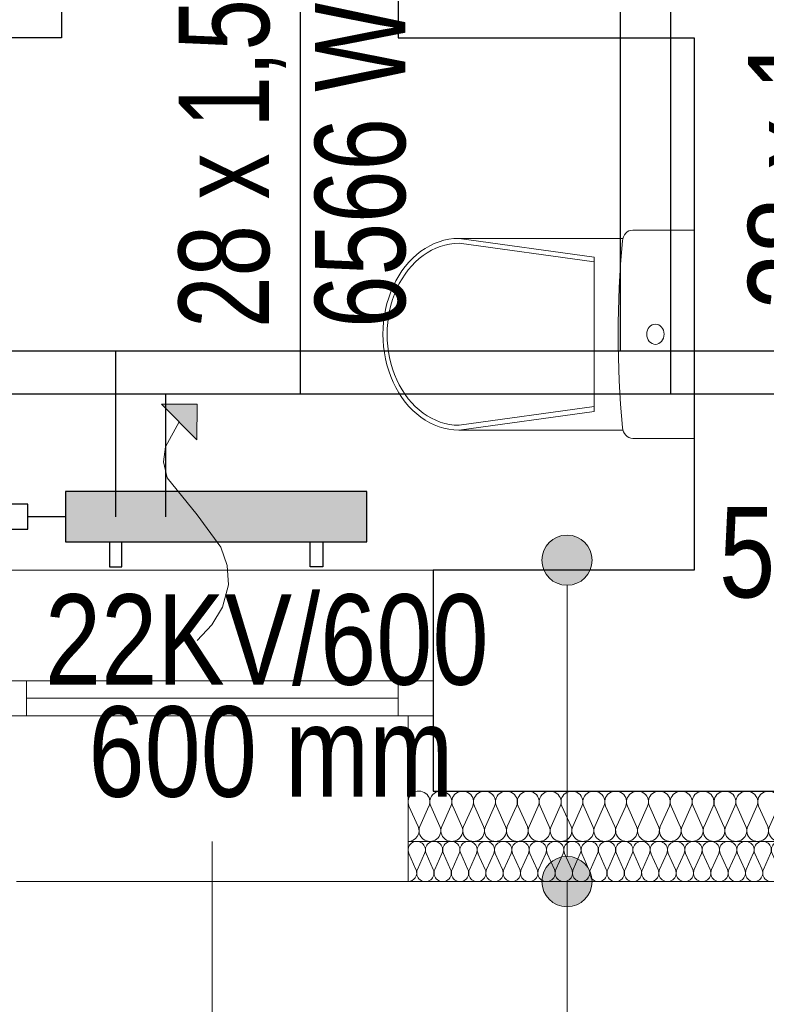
# Model space of a CAD drawing. Extents: x -440864 to -355682, y 13652 to 155872.
# Tile 56 of 179: x -418358 to -416872, y 56340 to 58301. Entities that reach past the tile are written whole.
import ezdxf
from ezdxf.lldxf.tags import DXFTag

# ---------------------------------------------------------------- set-up
doc = ezdxf.new("R2010")
doc.units = 0
doc.header["$MEASUREMENT"] = 0
for name, color, linetype in [('#podkład', 252, 'Continuous'), ('A-Okna', 252, 'Continuous'), ('Arch ocieplenie', 252, 'Continuous'), ('Arch opisy', 252, 'Continuous'), ('Inwent Izolacje', 252, 'Continuous'), ('INWENT wyposarzenie', 252, 'Continuous'), ('IS_Armatura_Therm', 7, 'SOLID'), ('IS_Grzejniki_Plan_rzut', 7, 'SOLID'), ('IS_Opisy_działek_Therm', 7, 'SOLID'), ('IS_Powrót', 5, 'DASH'), ('IS_Text_Armatury_Therm', 7, 'Continuous'), ('IS_Text_Odbiornikow_Therm', 7, 'Continuous'), ('IS_Zasilanie', 1, 'SOLID')]:
    doc.layers.add(name, color=color, linetype=linetype)
for name, color, linetype, lineweight in [('A-Okna_Nr_Pióra__9', 252, 'Continuous', 13), ('Arch ocieplenie_Nr_Pióra__9', 252, 'Continuous', 13), ('Arch opisy_Nr_Pióra__21', 252, 'Continuous', 9), ('Arch wykończenie_Nr_Pióra__3', 252, 'Continuous', 18), ('Inwent Izolacje_Nr_Pióra__2', 252, 'Continuous', 13), ('INWENT wyposarzenie_Nr_Pióra__21', 252, 'Continuous', 9), ('INWENT. OKNA_Nr_Pióra__5', 252, 'Continuous', 13), ('INWENT.ŚCIANY_Nr_Pióra__1', 252, 'Continuous', 25), ('INWENT.ŚCIANY_Nr_Pióra__2', 252, 'Continuous', 13), ('INWENT.ŚCIANY_Nr_Pióra__21', 252, 'Continuous', 9)]:
    doc.layers.add(name, color=color, linetype=linetype, lineweight=lineweight)
doc.styles.get("Standard").update_dxf_attribs({"font": 'arial.ttf', "width": 0.8, "bigfont": 'BIGFONT.SHX'})
tags = doc.linetypes.add('DASH', pattern=[15, 10, -5]).pattern_tags.tags
tags[6:7] = [DXFTag(74, 4), DXFTag(75, 0), DXFTag(340, '0'), DXFTag(46, 0.0), DXFTag(50, 0.0), DXFTag(44, 0.0), DXFTag(45, 0.0)]
tags[4:5] = [DXFTag(74, 4), DXFTag(75, 0), DXFTag(340, '0'), DXFTag(46, 0.0), DXFTag(50, 0.0), DXFTag(44, 0.0), DXFTag(45, 0.0)]
tags = doc.linetypes.add('SOLID', pattern=[10, 10, 0]).pattern_tags.tags
tags[6:7] = [DXFTag(74, 4), DXFTag(75, 0), DXFTag(340, '0'), DXFTag(46, 0.0), DXFTag(50, 0.0), DXFTag(44, 0.0), DXFTag(45, 0.0)]
tags[4:5] = [DXFTag(74, 4), DXFTag(75, 0), DXFTag(340, '0'), DXFTag(46, 0.0), DXFTag(50, 0.0), DXFTag(44, 0.0), DXFTag(45, 0.0)]

# ---------------------------------------------------------------- blocks, each defined once
blk = doc.blocks.new('Izolacja cieplna 14_188', base_point=(-417584.9, 57732.6))
at = {"layer": 'Arch ocieplenie_Nr_Pióra__9', "linetype": 'Continuous'}
for p, q in [((-417583.5, 57788.8), (-417569.2, 57756.5)), ((-417566.3, 57756.5), (-417551.9, 57788.8)), ((-417549, 57788.8), (-417534.7, 57756.5)), ((-417531.8, 57756.5), (-417517.5, 57788.8)), ((-417514.6, 57788.8), (-417500.3, 57756.5)), ((-417497.4, 57756.5), (-417483, 57788.8)), ((-417480.1, 57788.8), (-417465.8, 57756.5)), ((-417462.9, 57756.5), (-417448.6, 57788.8)), ((-417445.7, 57788.8), (-417431.4, 57756.5)), ((-417428.5, 57756.5), (-417414.1, 57788.8)), ((-417411.2, 57788.8), (-417396.9, 57756.5)), ((-417394, 57756.5), (-417379.7, 57788.8)), ((-417376.8, 57788.8), (-417362.5, 57756.5)), ((-417359.6, 57756.5), (-417345.2, 57788.8)), ((-417342.3, 57788.8), (-417328, 57756.5)), ((-417325.1, 57756.5), (-417310.8, 57788.8)), ((-417307.9, 57788.8), (-417293.6, 57756.5)), ((-417290.7, 57756.5), (-417276.3, 57788.8)), ((-417273.4, 57788.8), (-417259.1, 57756.5)), ((-417256.2, 57756.5), (-417241.9, 57788.8)), ((-417239, 57788.8), (-417224.7, 57756.5)), ((-417221.8, 57756.5), (-417207.4, 57788.8)), ((-417204.5, 57788.8), (-417190.2, 57756.5)), ((-417187.3, 57756.5), (-417173, 57788.8)), ((-417170.1, 57788.8), (-417155.8, 57756.5)), ((-417152.9, 57756.5), (-417138.5, 57788.8)), ((-417135.6, 57788.8), (-417121.3, 57756.5)), ((-417118.4, 57756.5), (-417104.1, 57788.8)), ((-417101.2, 57788.8), (-417086.9, 57756.5)), ((-417084, 57756.5), (-417069.6, 57788.8)), ((-417066.7, 57788.8), (-417052.4, 57756.5)), ((-417049.5, 57756.5), (-417035.2, 57788.8)), ((-417032.3, 57788.8), (-417017.9, 57756.5)), ((-417015.1, 57756.5), (-417000.7, 57788.8)), ((-416997.8, 57788.8), (-416983.5, 57756.5)), ((-416980.6, 57756.5), (-416966.3, 57788.8)), ((-416963.4, 57788.8), (-416949, 57756.5)), ((-416946.2, 57756.5), (-416931.8, 57788.8)), ((-416928.9, 57788.8), (-416914.6, 57756.5)), ((-416911.7, 57756.5), (-416897.4, 57788.8)), ((-416894.5, 57788.8), (-416880.1, 57756.5)), ((-416877.3, 57756.5), (-416862.9, 57788.8)), ((-416860, 57788.8), (-416845.7, 57756.5)), ((-416842.8, 57756.5), (-416828.5, 57788.8)), ((-416825.6, 57788.8), (-416811.2, 57756.5)), ((-416808.3, 57756.5), (-416794, 57788.8)), ((-416791.1, 57788.8), (-416776.8, 57756.5)), ((-416773.9, 57756.5), (-416759.6, 57788.8))]:
    blk.add_line(p, q, dxfattribs=at)
for centre, start_param, end_param in [((-417567.7, 57795.6), 5.870392, 9.837571), ((-417533.3, 57795.6), 5.870392, 9.837571), ((-417498.8, 57795.6), 5.870392, 9.837571), ((-417464.4, 57795.6), 5.870392, 9.837571), ((-417429.9, 57795.6), 5.870392, 9.837571), ((-417395.5, 57795.6), 5.870392, 9.837571), ((-417361, 57795.6), 5.870392, 9.837571), ((-417326.6, 57795.6), 5.870392, 9.837571), ((-417292.1, 57795.6), 5.870392, 9.837571), ((-417257.7, 57795.6), 5.870392, 9.837571), ((-417223.2, 57795.6), 5.870392, 9.837571), ((-417188.8, 57795.6), 5.870392, 9.837571), ((-417154.3, 57795.6), 5.870392, 9.837571), ((-417119.9, 57795.6), 5.870392, 9.837571), ((-417085.4, 57795.6), 5.870392, 9.837571), ((-417051, 57795.6), 5.870392, 9.837571), ((-417016.5, 57795.6), 5.870392, 9.837571), ((-416982.1, 57795.6), 5.870392, 9.837571), ((-416947.6, 57795.6), 5.870392, 9.837571), ((-416913.1, 57795.6), 5.870392, 9.837571), ((-416878.7, 57795.6), 5.870392, 9.837571), ((-416844.2, 57795.6), 5.870392, 9.837571), ((-416809.8, 57795.6), 5.870392, 9.837571), ((-416775.3, 57795.6), 5.870392, 9.837571), ((-417584.9, 57749.6), 4.712389, 6.695979), ((-417550.5, 57749.6), 2.7288, 6.695979), ((-417516, 57749.6), 2.7288, 6.695979), ((-417481.6, 57749.6), 2.7288, 6.695979), ((-417447.1, 57749.6), 2.7288, 6.695979), ((-417412.7, 57749.6), 2.7288, 6.695979), ((-417378.2, 57749.6), 2.7288, 6.695979), ((-417343.8, 57749.6), 2.7288, 6.695979), ((-417309.3, 57749.6), 2.7288, 6.695979), ((-417274.9, 57749.6), 2.7288, 6.695979), ((-417240.4, 57749.6), 2.7288, 6.695979), ((-417206, 57749.6), 2.7288, 6.695979), ((-417171.5, 57749.6), 2.7288, 6.695979), ((-417137.1, 57749.6), 2.7288, 6.695979), ((-417102.6, 57749.6), 2.7288, 6.695979), ((-417068.2, 57749.6), 2.7288, 6.695979), ((-417033.7, 57749.6), 2.7288, 6.695979), ((-416999.3, 57749.6), 2.7288, 6.695979), ((-416964.8, 57749.6), 2.7288, 6.695979), ((-416930.4, 57749.6), 2.7288, 6.695979), ((-416895.9, 57749.6), 2.7288, 6.695979), ((-416861.5, 57749.6), 2.7288, 6.695979), ((-416827, 57749.6), 2.7288, 6.695979), ((-416792.6, 57749.6), 2.7288, 6.695979), ((-416758.1, 57749.6), 2.7288, 4.712389)]:
    blk.add_ellipse(centre, major_axis=(17.2, 0), ratio=0.987727, start_param=start_param, end_param=end_param, dxfattribs=at)
blk = doc.blocks.new('Symbol WC 2 14_306', base_point=(-417014.9, 59029.9))
at = {"layer": 'INWENT wyposarzenie_Nr_Pióra__21', "linetype": 'Continuous'}
for p, q in [((-417014.9, 59029.9), (-417137.5, 59029.9)), ((-417014.9, 59029.9), (-417014.9, 58615.3)), ((-417157.3, 59013.5), (-417483.9, 59013.5)), ((-417483.5, 59013.5), (-417214.6, 58976.3)), ((-417483.5, 59003.7), (-417214.6, 58966.6)), ((-417214.6, 58822.6), (-417214.6, 58976.3)), ((-417214.6, 58822.6), (-417214.6, 58668.9)), ((-417483.5, 58641.5), (-417214.6, 58678.6)), ((-417483.5, 58631.8), (-417214.6, 58668.9)), ((-417157.1, 58631.8), (-417483.9, 58631.8)), ((-417014.9, 58615.3), (-417137.5, 58615.3))]:
    blk.add_line(p, q, dxfattribs=at)
for centre, major_axis, ratio, start_param, end_param in [((-417137.5, 59005.8), (0, -24.1), 0.857479, 3.141593, 4.602988), ((-417483.9, 58822.6), (0, 190.8), 0.791506, 0, 3.141593), ((-417483.5, 58822.6), (0, 181.1), 0.790357, 0, 3.141593), ((-415645.6, 58822.6), (0, -1773.6), 0.857479, 4.60742, 4.817236), ((-417137.5, 58639.4), (0, -24.1), 0.857479, 4.812804, 6.283185)]:
    blk.add_ellipse(centre, major_axis=major_axis, ratio=ratio, start_param=start_param, end_param=end_param, dxfattribs=at)
blk.add_ellipse((-417092.3, 58822.6), major_axis=(0, -20.1), ratio=0.857479, dxfattribs=at)
blk = doc.blocks.new('Izolacja cieplna 14_316', base_point=(-417584.9, 57812.6))
at = {"layer": 'Inwent Izolacje_Nr_Pióra__2', "linetype": 'Continuous'}
for p, q in [((-417583.1, 57882.8), (-417565, 57842.4)), ((-417561.4, 57842.4), (-417543.3, 57882.8)), ((-417539.6, 57882.8), (-417521.5, 57842.4)), ((-417517.8, 57842.4), (-417499.7, 57882.8)), ((-417496.1, 57882.8), (-417478, 57842.4)), ((-417474.3, 57842.4), (-417456.2, 57882.8)), ((-417452.6, 57882.8), (-417434.5, 57842.4)), ((-417430.8, 57842.4), (-417412.7, 57882.8)), ((-417409, 57882.8), (-417390.9, 57842.4)), ((-417387.3, 57842.4), (-417369.2, 57882.8)), ((-417365.5, 57882.8), (-417347.4, 57842.4)), ((-417343.8, 57842.4), (-417325.7, 57882.8)), ((-417322, 57882.8), (-417303.9, 57842.4)), ((-417300.3, 57842.4), (-417282.2, 57882.8)), ((-417278.5, 57882.8), (-417260.4, 57842.4)), ((-417256.7, 57842.4), (-417238.6, 57882.8)), ((-417235, 57882.8), (-417216.9, 57842.4)), ((-417213.2, 57842.4), (-417195.1, 57882.8)), ((-417191.5, 57882.8), (-417173.4, 57842.4)), ((-417169.7, 57842.4), (-417151.6, 57882.8)), ((-417147.9, 57882.8), (-417129.8, 57842.4)), ((-417126.2, 57842.4), (-417108.1, 57882.8)), ((-417104.4, 57882.8), (-417086.3, 57842.4)), ((-417082.7, 57842.4), (-417064.6, 57882.8)), ((-417060.9, 57882.8), (-417042.8, 57842.4)), ((-417039.2, 57842.4), (-417021.1, 57882.8)), ((-417017.4, 57882.8), (-416999.3, 57842.4)), ((-416995.6, 57842.4), (-416977.5, 57882.8)), ((-416973.9, 57882.8), (-416955.8, 57842.4)), ((-416952.1, 57842.4), (-416934, 57882.8)), ((-416930.4, 57882.8), (-416912.3, 57842.4)), ((-416908.6, 57842.4), (-416890.5, 57882.8)), ((-416886.8, 57882.8), (-416868.7, 57842.4)), ((-416865.1, 57842.4), (-416847, 57882.8)), ((-416843.3, 57882.8), (-416825.2, 57842.4)), ((-416821.6, 57842.4), (-416803.5, 57882.8)), ((-416799.8, 57882.8), (-416781.7, 57842.4)), ((-416778, 57842.4), (-416759.9, 57882.8))]:
    blk.add_line(p, q, dxfattribs=at)
for centre, start_param, end_param in [((-417563.2, 57891.3), 5.870392, 9.837571), ((-417519.7, 57891.3), 5.870392, 9.837571), ((-417476.2, 57891.3), 5.870392, 9.837571), ((-417432.6, 57891.3), 5.870392, 9.837571), ((-417389.1, 57891.3), 5.870392, 9.837571), ((-417345.6, 57891.3), 5.870392, 9.837571), ((-417302.1, 57891.3), 5.870392, 9.837571), ((-417258.6, 57891.3), 5.870392, 9.837571), ((-417215, 57891.3), 5.870392, 9.837571), ((-417171.5, 57891.3), 5.870392, 9.837571), ((-417128, 57891.3), 5.870392, 9.837571), ((-417084.5, 57891.3), 5.870392, 9.837571), ((-417041, 57891.3), 5.870392, 9.837571), ((-416997.5, 57891.3), 5.870392, 9.837571), ((-416953.9, 57891.3), 5.870392, 9.837571), ((-416910.4, 57891.3), 5.870392, 9.837571), ((-416866.9, 57891.3), 5.870392, 9.837571), ((-416823.4, 57891.3), 5.870392, 9.837571), ((-416779.9, 57891.3), 5.870392, 9.837571), ((-417584.9, 57833.9), 4.712389, 6.695979), ((-417541.4, 57833.9), 2.7288, 6.695979), ((-417497.9, 57833.9), 2.7288, 6.695979), ((-417454.4, 57833.9), 2.7288, 6.695979), ((-417410.9, 57833.9), 2.7288, 6.695979), ((-417367.4, 57833.9), 2.7288, 6.695979), ((-417323.8, 57833.9), 2.7288, 6.695979), ((-417280.3, 57833.9), 2.7288, 6.695979), ((-417236.8, 57833.9), 2.7288, 6.695979), ((-417193.3, 57833.9), 2.7288, 6.695979), ((-417149.8, 57833.9), 2.7288, 6.695979), ((-417106.3, 57833.9), 2.7288, 6.695979), ((-417062.7, 57833.9), 2.7288, 6.695979), ((-417019.2, 57833.9), 2.7288, 6.695979), ((-416975.7, 57833.9), 2.7288, 6.695979), ((-416932.2, 57833.9), 2.7288, 6.695979), ((-416888.7, 57833.9), 2.7288, 6.695979), ((-416845.2, 57833.9), 2.7288, 6.695979), ((-416801.6, 57833.9), 2.7288, 6.695979), ((-416758.1, 57833.9), 2.7288, 4.712389)]:
    blk.add_ellipse(centre, major_axis=(21.8, 0), ratio=0.977441, start_param=start_param, end_param=end_param, dxfattribs=at)
blk = doc.blocks.new('Krzywa_14', base_point=(-418004.9, 58212.6))
at = {"layer": 'A-Okna_Nr_Pióra__9', "linetype": 'Continuous'}
blk.add_hatch(color=256, dxfattribs=at).paths.add_polyline_path([(-418004.9, 58683.2), (-418005.4, 58612.5), (-418075.7, 58683.6)], flags=0)
for p, q in [((-418004.9, 58683.2), (-418075.7, 58683.6)), ((-418005.4, 58612.5), (-418075.7, 58683.6)), ((-418004.9, 58683.2), (-418005.4, 58612.5))]:
    blk.add_line(p, q, dxfattribs=at)
at = {"layer": 'A-Okna_Nr_Pióra__9', "linetype": 'Continuous', "flags": 128}
blk.add_lwpolyline([(-418004.9, 58212.6), (-417975.8, 58243.8), (-417954.5, 58278.8), (-417942.3, 58323.5), (-417944.9, 58362.2), (-417957.8, 58398.7), (-418004.9, 58463.2), (-418064.6, 58536.5), (-418071.7, 58568.5), (-418067.7, 58598.4), (-418040.5, 58648)], dxfattribs=at)
blk = doc.blocks.new('Linia_140', base_point=(-417268.4, 57732.6))
at = {"layer": 'Arch opisy_Nr_Pióra__21', "linetype": 'Continuous'}
blk.add_line((-417268.4, 57732.6), (-417268.4, 55652.8), dxfattribs=at)
blk = doc.blocks.new('Linia_141', base_point=(-417268.4, 58372.6))
at = {"layer": 'Arch opisy_Nr_Pióra__21', "linetype": 'Continuous'}
for points in [[(-417218.4, 58372.6), (-417222.2, 58391.7), (-417233.1, 58408), (-417249.3, 58418.8), (-417268.4, 58422.6), (-417287.6, 58418.8), (-417303.8, 58408), (-417314.6, 58391.7), (-417318.4, 58372.6), (-417314.6, 58353.5), (-417303.8, 58337.3), (-417287.6, 58326.4), (-417268.4, 58322.6), (-417249.3, 58326.4), (-417233.1, 58337.3), (-417222.2, 58353.5)], [(-417218.4, 57732.6), (-417222.2, 57751.7), (-417233.1, 57768), (-417249.3, 57778.8), (-417268.4, 57782.6), (-417287.6, 57778.8), (-417303.8, 57768), (-417314.6, 57751.7), (-417318.4, 57732.6), (-417314.6, 57713.5), (-417303.8, 57697.3), (-417287.6, 57686.4), (-417268.4, 57682.6), (-417249.3, 57686.4), (-417233.1, 57697.3), (-417222.2, 57713.5)]]:
    blk.add_hatch(color=256, dxfattribs=at).paths.add_polyline_path(points, flags=0)
blk.add_line((-417268.4, 58322.6), (-417268.4, 57782.6), dxfattribs=at)
for centre in [(-417268.4, 58372.6), (-417268.4, 57732.6)]:
    blk.add_circle(centre, 50, dxfattribs=at)
blk = doc.blocks.new('piętro')
at = {"layer": 'Arch wykończenie_Nr_Pióra__3', "color": 252, "linetype": 'Continuous'}
for q in [(-417584.9, 50414.3), (-416444.9, 50084.3)]:
    blk.add_line((-417584.9, 50084.3), q, dxfattribs=at)
at = {"layer": 'INWENT. OKNA_Nr_Pióra__5', "color": 252, "linetype": 'Continuous'}
for p, q in [((-417534.9, 50484.3), (-418414.9, 50484.3)), ((-418344.9, 50414.3), (-418344.9, 50484.3)), ((-417604.9, 50414.3), (-417604.9, 50484.3)), ((-417534.9, 50414.3), (-417534.9, 50484.3)), ((-417604.9, 50449.3), (-418344.9, 50449.3)), ((-417534.9, 50414.3), (-418414.9, 50414.3)), ((-417974.9, 50164.3), (-417974.9, 49254.3))]:
    blk.add_line(p, q, dxfattribs=at)
at = {"layer": 'INWENT.ŚCIANY_Nr_Pióra__1', "color": 252, "linetype": 'Continuous'}
for p, q in [((-418274.9, 51914.3), (-418274.9, 51764.3)), ((-417604.9, 51914.3), (-417604.9, 51764.3)), ((-418274.9, 51764.3), (-418784.9, 51764.3)), ((-417604.9, 51764.3), (-417014.9, 51764.3)), ((-417014.9, 51764.3), (-417014.9, 50704.3)), ((-417014.9, 50704.3), (-417534.9, 50704.3)), ((-417534.9, 50704.3), (-417534.9, 50264.3)), ((-417534.9, 50264.3), (-416494.9, 50264.3))]:
    blk.add_line(p, q, dxfattribs=at)
at = {"layer": 'INWENT.ŚCIANY_Nr_Pióra__2', "color": 252, "linetype": 'Continuous'}
blk.add_line((-417584.9, 50164.3), (-416758.1, 50164.3), dxfattribs=at)
at = {"layer": 'INWENT.ŚCIANY_Nr_Pióra__21', "color": 252, "linetype": 'Continuous'}
for p, q in [((-418414.9, 50704.3), (-417534.9, 50704.3)), ((-418364.9, 50084.3), (-417584.9, 50084.3))]:
    blk.add_line(p, q, dxfattribs=at)
at = {"layer": 'A-Okna', "color": 252, "linetype": 'Continuous', "lineweight": 13}
blk.add_blockref('Krzywa_14', (-418004.9, 50564.3), dxfattribs=at)
at = {"layer": 'Arch ocieplenie', "color": 252, "linetype": 'Continuous', "lineweight": 13}
blk.add_blockref('Izolacja cieplna 14_188', (-417584.9, 50084.3), dxfattribs=at)
at = {"layer": 'Arch opisy', "color": 252, "linetype": 'Continuous'}
for name, p in [('Linia_141', (-417268.4, 50724.3)), ('Linia_140', (-417268.4, 50084.3))]:
    blk.add_blockref(name, p, dxfattribs=at)
at = {"layer": 'Inwent Izolacje', "color": 252, "linetype": 'Continuous', "lineweight": 13}
blk.add_blockref('Izolacja cieplna 14_316', (-417584.9, 50164.3), dxfattribs=at)
at = {"layer": 'INWENT wyposarzenie', "color": 252, "linetype": 'Continuous', "lineweight": 13}
blk.add_blockref('Symbol WC 2 14_306', (-417014.9, 51381.5), dxfattribs=at)

msp = doc.modelspace()

# ---------------------------------------------------------------- block references
at = {"layer": '#podkład', "color": 3, "lineweight": 50}
msp.add_blockref('piętro', (0, 6500), dxfattribs=at)

# ---------------------------------------------------------------- next in the draw order: hatches: boundary and pattern name
at = {"layer": 'IS_Grzejniki_Plan_rzut', "ltscale": 10}
msp.add_hatch(color=253, dxfattribs=at).paths.add_polyline_path([(-418267.2, 57260.9), (-417667.2, 57260.9), (-417667.2, 57360.9), (-418267.2, 57360.9)])

# ---------------------------------------------------------------- next in the draw order: linework, layer by layer
at = {"layer": 'IS_Armatura_Therm', "ltscale": 10}
for p, q in [((-418342.2, 57335.9), (-418392.2, 57335.9)), ((-418342.2, 57285.9), (-418342.2, 57335.9)), ((-418267.2, 57310.9), (-418342.2, 57310.9)), ((-418392.2, 57285.9), (-418342.2, 57285.9))]:
    msp.add_line(p, q, dxfattribs=at)
at = {"layer": 'IS_Grzejniki_Plan_rzut', "ltscale": 10}
for p, q in [((-417667.2, 57360.9), (-418267.2, 57360.9)), ((-418267.2, 57360.9), (-418267.2, 57260.9)), ((-417667.2, 57260.9), (-417667.2, 57360.9)), ((-418267.2, 57260.9), (-417667.2, 57260.9)), ((-418267.2, 57260.9), (-418267.2, 57260.9)), ((-418179.7, 57260.9), (-418179.7, 57210.9)), ((-418154.7, 57210.9), (-418154.7, 57260.9)), ((-417779.7, 57210.9), (-417779.7, 57260.9)), ((-417754.7, 57260.9), (-417754.7, 57210.9)), ((-418179.7, 57210.9), (-418154.7, 57210.9)), ((-417754.7, 57210.9), (-417779.7, 57210.9))]:
    msp.add_line(p, q, dxfattribs=at)
at = {"layer": 'IS_Opisy_działek_Therm', "ltscale": 10}
msp.add_line((-417799.4, 57554.8), (-417799.4, 58381.1), dxfattribs=at)
at = {"layer": 'IS_Powrót', "lineweight": 30, "ltscale": 10}
for p, q in [((-417162.6, 60234.3), (-417162.6, 57640.8)), ((-417439.6, 57640.8), (-418444.3, 57640.8)), ((-418167.2, 57310.9), (-418167.2, 57640.8)), ((-415371, 57640.8), (-417439.6, 57640.8))]:
    msp.add_line(p, q, dxfattribs=at)
at = {"layer": 'IS_Zasilanie', "lineweight": 30, "ltscale": 10}
for p, q in [((-417062.6, 60234.3), (-417062.6, 57554.8)), ((-418344.3, 57554.8), (-420110.7, 57554.8)), ((-417339.6, 57554.8), (-418344.3, 57554.8)), ((-418067.2, 57310.9), (-418067.2, 57554.8)), ((-416446.4, 57554.8), (-417339.6, 57554.8))]:
    msp.add_line(p, q, dxfattribs=at)

# ---------------------------------------------------------------- next in the draw order: texts
at = {"layer": 'IS_Opisy_działek_Therm', "ltscale": 10, "char_height": 180, "rotation": 90}
for s, insert, attachment_point in [('\\fArial|b0|i0;6566 W', (-417770.6, 57686.1), 1), ('\\fArial|b0|i0;28 x 1,5', (-416694.3, 57722.9), 7), ('\\fArial|b0|i0;28 x 1,5', (-417828.2, 57686.1), 7)]:
    msp.add_mtext(s, dxfattribs=dict(at, insert=insert, attachment_point=attachment_point))
at = {"layer": 'IS_Text_Armatury_Therm', "linetype": 'SOLID', "ltscale": 10, "insert": (-416574.2, 57116.8), "char_height": 180, "attachment_point": 9}
msp.add_mtext('\\fArial|b0|i0;5,00  ', dxfattribs=at)
at = {"layer": 'IS_Text_Odbiornikow_Therm', "linetype": 'SOLID', "ltscale": 10, "char_height": 180}
for s, insert, attachment_point in [('\\fArial|b0|i0;600 mm', (-418221.5, 56750.7), 7), ('\\fArial|b0|i0;22KV/600', (-417424.6, 56973.8), 9)]:
    msp.add_mtext(s, dxfattribs=dict(at, insert=insert, attachment_point=attachment_point))

doc.saveas('drawing.dxf')
